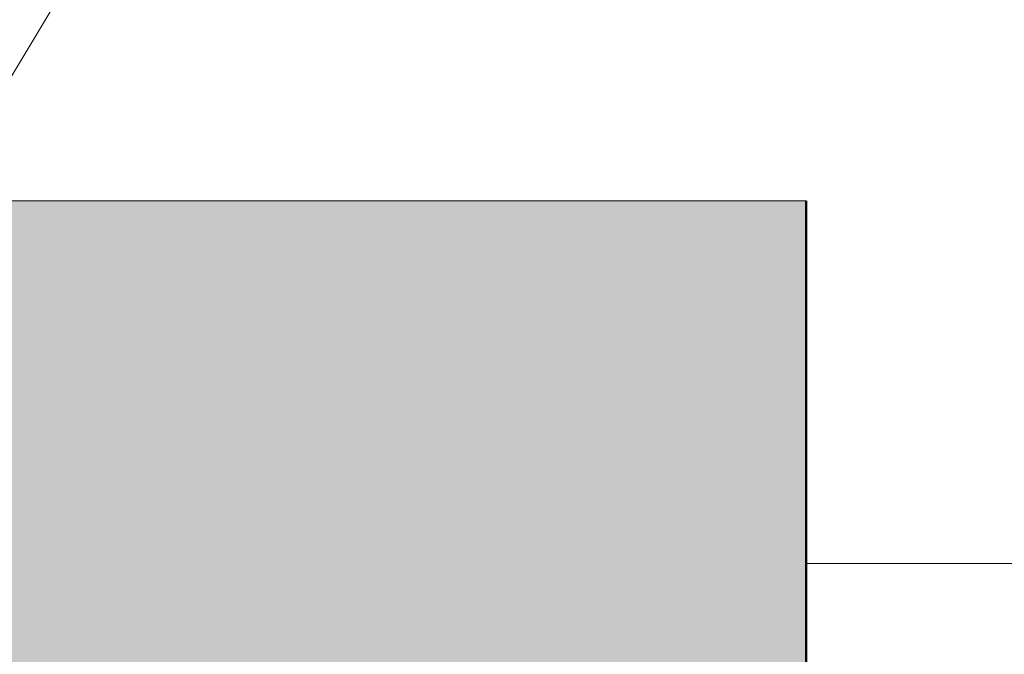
# Model space of a CAD drawing. Header units: metres. Extents: x 0.9 to 30.1, y -10.7 to 8.6.
# Tile 241 of 256: x 13.61856 to 13.63213, y 6.16266 to 6.17141. Entities that reach past the tile are written whole.
import ezdxf

# ---------------------------------------------------------------- set-up
doc = ezdxf.new("R2010")
doc.units = ezdxf.units.M
doc.layers.add('Keine', color=7, linetype='Continuous', lineweight=9)

msp = doc.modelspace()

# ---------------------------------------------------------------- hatches: boundary and pattern name
at = {"layer": 'Keine', "linetype": 'Continuous', "lineweight": 0, "true_color": 0x00aaff, "transparency": 33554687}
msp.add_hatch(color=140, dxfattribs=at).paths.add_polyline_path([(12.379399, 6.168908), (13.629399, 6.168908), (13.629399, 6.158908), (12.379399, 6.158908)])

# ---------------------------------------------------------------- linework, layer by layer
at = {"layer": 'Keine', "color": 255, "lineweight": 50}
msp.add_line((13.629399, 5.468908), (13.629399, 6.168908), dxfattribs=at)
at = {"layer": 'Keine', "color": 253, "linetype": 'Continuous', "lineweight": 9, "true_color": 0xaaaaaa, "transparency": 33554687}
msp.add_line((13.729399, 6.163908), (13.629399, 6.163908), dxfattribs=at)
at = {"layer": 'Keine', "color": 7, "linetype": 'Continuous', "lineweight": 13, "transparency": 33554687, "flags": 128}
msp.add_lwpolyline([(13.60544, 6.188907), (13.617419, 6.168908), (13.629398, 6.188908)], close=True, dxfattribs=at)
at = {"layer": 'Keine', "color": 7, "linetype": 'Continuous', "lineweight": 5, "transparency": 33554687, "flags": 128}
msp.add_lwpolyline([(12.379399, 6.168908), (13.629399, 6.168908), (13.629399, 6.158908), (12.379399, 6.158908)], close=True, dxfattribs=at)

doc.saveas('drawing.dxf')
